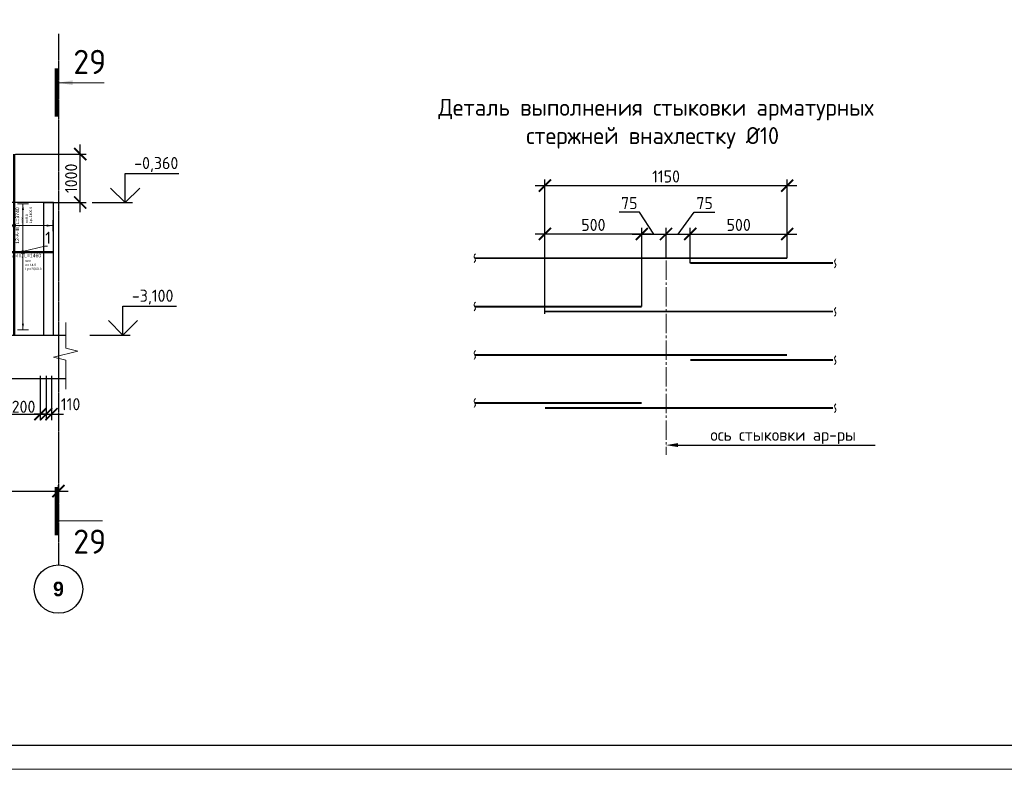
# Model space of a CAD drawing. Header units: millimetres. Extents: x 376598 to 1249954, y -318491 to -22134.
# Tile 127 of 256: x 599772 to 620098, y -168790 to -153305. Entities that reach past the tile are written whole.
import ezdxf
from ezdxf import colors
from ezdxf.entities.mleader import LeaderData, LeaderLine
from ezdxf.enums import TextEntityAlignment as Align
from ezdxf.math import Vec2, Vec3

# ---------------------------------------------------------------- set-up
doc = ezdxf.new("R2010")
doc.units = ezdxf.units.MM
doc.set_wipeout_variables(frame=1)
for name, pattern in [('______5', [1100, 800, -100, 100, -100]), ('HIDDEN2', [4.7625, 3.175, -1.5875]), ('осевая', [50.8, 31.75, -6.35, 6.35, -6.35])]:
    doc.linetypes.add(name, pattern=pattern)
for name, color, linetype, lineweight in [('0.20 __', 4, 'Continuous', 20), ('AF_Stena', 90, 'Continuous', 18), ('Standard', 7, 'Continuous', 25), ('Арматура', 152, 'Continuous', 40), ('АрмСтер', 2, 'Continuous', 50), ('Выноски', 20, 'Continuous', 20), ('Оси', 40, '______5', 18), ('подоснова', 151, 'Continuous', 5), ('РАЗМЕРЫ', 1, 'Continuous', 9), ('ТОНКИЕ', 7, 'Continuous', 9), ('Узлы', 7, 'Continuous', 0)]:
    doc.layers.add(name, color=color, linetype=linetype, lineweight=lineweight)
doc.layers.add('АрмСтер_атрибуты', color=2, linetype='Continuous', lineweight=0, plot=False)
doc.layers.add('ТОЛСТЫЕ_ОСНОВНЫЕ', color=6, linetype='Continuous')
doc.styles.add('Century Gothic', font='GOTHIC.TTF')
doc.styles.add('GOST-2.304_Type-B', font='GOST_Common.ttf')
doc.styles.get("Standard").update_dxf_attribs({"font": 'arial.ttf'})
doc.styles.add('Аннотативный', font='arial.ttf')
doc.styles.add('Украинский', font='isocpeur.ttf', dxfattribs={"oblique": 12})
doc.dimstyles.new('5х', dxfattribs={"dimscale": 100, "dimtxt": 2.5, "dimasz": 2.5, "dimexe": 1.25, "dimexo": 0, "dimtad": 1, "dimdec": 0, "dimlfac": 0.2, "dimtxsty": 'GOST-2.304_Type-B', "dimblk": 'ARCHTICK', "dimcen": 2.5, "dimdle": 2, "dimadec": 0, "dimazin": 2, "dimtfac": 0.75, "dimtdec": 0, "dimtmove": 1, "dimatfit": 3, "dimfxl": 1, "dimtolj": 1, "dimarcsym": 1})
doc.dimstyles.new('СПДС', dxfattribs={"dimscale": 100, "dimtxt": 2.5, "dimasz": 2.5, "dimexe": 1.25, "dimexo": 0, "dimtad": 1, "dimdec": 0, "dimtxsty": 'GOST-2.304_Type-B', "dimblk": 'ARCHTICK', "dimcen": 2.5, "dimdle": 2, "dimadec": 0, "dimazin": 2, "dimtfac": 0.75, "dimtdec": 0, "dimtmove": 1, "dimatfit": 3, "dimfxl": 1, "dimtolj": 1, "dimarcsym": 1})

# ---------------------------------------------------------------- blocks, each defined once
blk = doc.blocks.new('_ArchTick')
at = {"color": 0, "linetype": 'ByBlock', "const_width": 0.15}
blk.add_lwpolyline([(-0.5, -0.5), (0.5, 0.5)], dxfattribs=at)
blk = doc.blocks.new('*D51')
at = {"layer": 'DEFPOINTS', "color": 0, "linetype": 'Continuous', "lineweight": 0, "transparency": 16777216}
for p in [(615615, -156732), (615615, -157675), (610615, -159384)]:
    blk.add_point(p, dxfattribs=at)
at = {"layer": 'РАЗМЕРЫ', "color": 0, "linetype": 'Continuous', "lineweight": -2, "transparency": 16777216}
for p, q in [((610615, -159384), (610615, -156607)), ((615615, -157675), (615615, -156607)), ((610415, -156732), (615815, -156732))]:
    blk.add_line(p, q, dxfattribs=at)
at = {"layer": 'РАЗМЕРЫ', "color": 0, "linetype": 'Continuous', "lineweight": -2, "transparency": 16777216, "xscale": 250, "yscale": 250, "zscale": 250, "rotation": 180}
blk.add_blockref('_ArchTick', (610615, -156732), dxfattribs=at)
at = {"layer": 'РАЗМЕРЫ', "color": 0, "linetype": 'Continuous', "lineweight": -2, "transparency": 16777216, "xscale": 250, "yscale": 250, "zscale": 250}
blk.add_blockref('_ArchTick', (615615, -156732), dxfattribs=at)
at = {"layer": 'РАЗМЕРЫ', "color": 0, "linetype": 'Continuous', "lineweight": 0, "transparency": 16777216, "insert": (613115, -156544), "char_height": 250, "attachment_point": 5, "style": 'GOST-2.304_Type-B'}
blk.add_mtext('\\A1;1150', dxfattribs=at)
blk = doc.blocks.new('*D52')
at = {"layer": 'DEFPOINTS', "color": 0, "linetype": 'Continuous', "lineweight": 0, "transparency": 16777216}
for p in [(610615, -157732), (610615, -158232), (612615, -159232)]:
    blk.add_point(p, dxfattribs=at)
at = {"layer": 'РАЗМЕРЫ', "color": 0, "linetype": 'Continuous', "lineweight": -2, "transparency": 16777216}
for p, q in [((610615, -158232), (610615, -157607)), ((612615, -159232), (612615, -157607)), ((612815, -157732), (610415, -157732))]:
    blk.add_line(p, q, dxfattribs=at)
at = {"layer": 'РАЗМЕРЫ', "color": 0, "linetype": 'Continuous', "lineweight": -2, "transparency": 16777216, "xscale": 250, "yscale": 250, "zscale": 250, "rotation": 180}
blk.add_blockref('_ArchTick', (610615, -157732), dxfattribs=at)
at = {"layer": 'РАЗМЕРЫ', "color": 0, "linetype": 'Continuous', "lineweight": -2, "transparency": 16777216, "xscale": 250, "yscale": 250, "zscale": 250}
blk.add_blockref('_ArchTick', (612615, -157732), dxfattribs=at)
at = {"layer": 'РАЗМЕРЫ', "color": 0, "linetype": 'Continuous', "lineweight": 0, "transparency": 16777216, "insert": (611615, -157544), "char_height": 250, "attachment_point": 5, "style": 'GOST-2.304_Type-B'}
blk.add_mtext('\\A1;500', dxfattribs=at)
blk = doc.blocks.new('*D53')
at = {"layer": 'DEFPOINTS', "color": 0, "linetype": 'Continuous', "lineweight": 0, "transparency": 16777216}
for p in [(615615, -157732), (613615, -158332), (615615, -158232)]:
    blk.add_point(p, dxfattribs=at)
at = {"layer": 'РАЗМЕРЫ', "color": 0, "linetype": 'Continuous', "lineweight": -2, "transparency": 16777216}
for p, q in [((613615, -158332), (613615, -157607)), ((615615, -158232), (615615, -157607)), ((613415, -157732), (615815, -157732))]:
    blk.add_line(p, q, dxfattribs=at)
at = {"layer": 'РАЗМЕРЫ', "color": 0, "linetype": 'Continuous', "lineweight": -2, "transparency": 16777216, "xscale": 250, "yscale": 250, "zscale": 250, "rotation": 180}
blk.add_blockref('_ArchTick', (613615, -157732), dxfattribs=at)
at = {"layer": 'РАЗМЕРЫ', "color": 0, "linetype": 'Continuous', "lineweight": -2, "transparency": 16777216, "xscale": 250, "yscale": 250, "zscale": 250}
blk.add_blockref('_ArchTick', (615615, -157732), dxfattribs=at)
at = {"layer": 'РАЗМЕРЫ', "color": 0, "linetype": 'Continuous', "lineweight": 0, "transparency": 16777216, "insert": (614615, -157544), "char_height": 250, "attachment_point": 5, "style": 'GOST-2.304_Type-B'}
blk.add_mtext('\\A1;500', dxfattribs=at)
blk = doc.blocks.new('*D54')
at = {"layer": 'DEFPOINTS', "color": 0, "linetype": 'Continuous', "lineweight": 0, "transparency": 16777216}
for p in [(613115, -157732), (612615, -158315), (613115, -158232)]:
    blk.add_point(p, dxfattribs=at)
at = {"layer": 'РАЗМЕРЫ', "color": 0, "linetype": 'Continuous', "lineweight": -2, "transparency": 16777216}
for p, q in [((612568, -157282), (612144, -157282)), ((612865, -157732), (612568, -157282)), ((612615, -158315), (612615, -157607)), ((613115, -158232), (613115, -157607)), ((612415, -157732), (613315, -157732))]:
    blk.add_line(p, q, dxfattribs=at)
at = {"layer": 'РАЗМЕРЫ', "color": 0, "linetype": 'Continuous', "lineweight": -2, "transparency": 16777216, "xscale": 250, "yscale": 250, "zscale": 250, "rotation": 180}
blk.add_blockref('_ArchTick', (612615, -157732), dxfattribs=at)
at = {"layer": 'РАЗМЕРЫ', "color": 0, "linetype": 'Continuous', "lineweight": -2, "transparency": 16777216, "xscale": 250, "yscale": 250, "zscale": 250}
blk.add_blockref('_ArchTick', (613115, -157732), dxfattribs=at)
at = {"layer": 'РАЗМЕРЫ', "color": 0, "linetype": 'Continuous', "lineweight": 0, "transparency": 16777216, "insert": (612356, -157094), "char_height": 250, "attachment_point": 5, "style": 'GOST-2.304_Type-B'}
blk.add_mtext('\\A1;75', dxfattribs=at)
blk = doc.blocks.new('*D55')
at = {"layer": 'DEFPOINTS', "color": 0, "linetype": 'Continuous', "lineweight": 0, "transparency": 16777216}
for p in [(613615, -157732), (613115, -158232), (613615, -158315)]:
    blk.add_point(p, dxfattribs=at)
at = {"layer": 'РАЗМЕРЫ', "color": 0, "linetype": 'Continuous', "lineweight": -2, "transparency": 16777216}
for p, q in [((613365, -157732), (613699, -157282)), ((613699, -157282), (614123, -157282)), ((613115, -158232), (613115, -157607)), ((613615, -158315), (613615, -157607)), ((612915, -157732), (613815, -157732))]:
    blk.add_line(p, q, dxfattribs=at)
at = {"layer": 'РАЗМЕРЫ', "color": 0, "linetype": 'Continuous', "lineweight": -2, "transparency": 16777216, "xscale": 250, "yscale": 250, "zscale": 250, "rotation": 180}
blk.add_blockref('_ArchTick', (613115, -157732), dxfattribs=at)
at = {"layer": 'РАЗМЕРЫ', "color": 0, "linetype": 'Continuous', "lineweight": -2, "transparency": 16777216, "xscale": 250, "yscale": 250, "zscale": 250}
blk.add_blockref('_ArchTick', (613615, -157732), dxfattribs=at)
at = {"layer": 'РАЗМЕРЫ', "color": 0, "linetype": 'Continuous', "lineweight": 0, "transparency": 16777216, "insert": (613911, -157094), "char_height": 250, "attachment_point": 5, "style": 'GOST-2.304_Type-B'}
blk.add_mtext('\\A1;75', dxfattribs=at)
blk = doc.blocks.new('*U2962')
at = {"layer": 'ТОЛСТЫЕ_ОСНОВНЫЕ', "color": 6}
blk.add_lwpolyline([(20, 5), (836, 5), (836, 589), (20, 589)], close=True, dxfattribs=at)
at = {"layer": 'ТОНКИЕ'}
blk.add_lwpolyline([(0, 0), (841, 0), (841, 594), (0, 594)], close=True, dxfattribs=at)
blk = doc.blocks.new('*D945')
at = {"layer": 'DEFPOINTS', "color": 0, "lineweight": 0, "transparency": 16777216}
for p in [(599198, -160663, -360), (600198, -160663, -360), (600198, -161454)]:
    blk.add_point(p, dxfattribs=at)
at = {"layer": 'РАЗМЕРЫ', "color": 0, "lineweight": -2, "transparency": 16777216}
for p, q in [((599198, -160663), (599198, -161579)), ((600198, -160663), (600198, -161579)), ((598998, -161454), (600398, -161454))]:
    blk.add_line(p, q, dxfattribs=at)
at = {"layer": 'РАЗМЕРЫ', "color": 0, "lineweight": -2, "transparency": 16777216, "xscale": 250, "yscale": 250, "zscale": 250, "rotation": 180}
blk.add_blockref('_ArchTick', (599198, -161454), dxfattribs=at)
at = {"layer": 'РАЗМЕРЫ', "color": 0, "lineweight": -2, "transparency": 16777216, "xscale": 250, "yscale": 250, "zscale": 250}
blk.add_blockref('_ArchTick', (600198, -161454), dxfattribs=at)
at = {"layer": 'РАЗМЕРЫ', "color": 0, "lineweight": 0, "transparency": 16777216, "insert": (599698, -161300), "char_height": 250, "attachment_point": 5, "style": 'GOST-2.304_Type-B'}
blk.add_mtext('\\A1;5х200', dxfattribs=at)
blk = doc.blocks.new('*D946')
at = {"layer": 'DEFPOINTS', "color": 0, "lineweight": 0, "transparency": 16777216}
for p in [(600318, -160663, -360), (600428, -160663, -360), (600428, -161454)]:
    blk.add_point(p, dxfattribs=at)
at = {"layer": 'РАЗМЕРЫ', "color": 0, "lineweight": -2, "transparency": 16777216}
for p, q in [((600318, -160663), (600318, -161579)), ((600428, -160663), (600428, -161579)), ((600318, -161454), (600068, -161454)), ((600318, -161454), (600428, -161454)), ((600428, -161454), (600678, -161454))]:
    blk.add_line(p, q, dxfattribs=at)
at = {"layer": 'РАЗМЕРЫ', "color": 0, "lineweight": -2, "transparency": 16777216, "xscale": 250, "yscale": 250, "zscale": 250}
blk.add_blockref('_ArchTick', (600318, -161454), dxfattribs=at)
at = {"layer": 'РАЗМЕРЫ', "color": 0, "lineweight": -2, "transparency": 16777216, "xscale": 250, "yscale": 250, "zscale": 250, "rotation": 180}
blk.add_blockref('_ArchTick', (600428, -161454), dxfattribs=at)
at = {"layer": 'РАЗМЕРЫ', "color": 0, "lineweight": 0, "transparency": 16777216, "insert": (600823, -161248), "char_height": 250, "attachment_point": 5, "style": 'GOST-2.304_Type-B'}
blk.add_mtext('\\A1;110', dxfattribs=at)
blk = doc.blocks.new('*U954')
at = {"layer": 'РАЗМЕРЫ'}
for p, q in [((112, 600), (-112, 600)), ((112, -800), (-112, -800))]:
    blk.add_line(p, q, dxfattribs=at)
at = {"layer": 'РАЗМЕРЫ', "ltscale": 15}
blk.add_line((0, -800), (0, 600), dxfattribs=at)
at = {"layer": 'РАЗМЕРЫ'}
for points in [[(0, 600), (21, 475), (-21, 475)], [(0, -800), (21, -675), (-21, -675)]]:
    blk.add_solid(points, dxfattribs=at)
at = {"layer": 'АрмСтер_атрибуты', "color": 215, "ltscale": 15, "style": 'Аннотативный'}
for s, p in [('шаг', (51, -194)), ('Lр=', (50, -368)), ('n=', (51, -285))]:
    blk.add_text(s, height=50, dxfattribs=at).set_placement(p)
at = {"layer": 'АрмСтер_атрибуты', "color": 215, "style": 'Аннотативный'}
for tag, p, flags in [('ШАГ', (191, -194), 10), ('КОЛ', (138, -285), 8), ('ШИРИНА', (173, -368), 8)]:
    blk.add_attdef(tag, p, '', height=50, dxfattribs=dict(at, flags=flags))
at = {"layer": 'АрмСтер_атрибуты', "flags": 9}
for tag, p in [('МАССА', (-3069, -410)), ('ОБОЗНАЧЕНИЕ', (-3069, -524))]:
    blk.add_attdef(tag, p, '', height=75, dxfattribs=at)
at = {"linetype": 'Continuous', "lineweight": 0}
blk.add_wipeout([(35, 0), (28, 21), (11, 33), (-11, 33), (-28, 21), (-35, 0), (-28, -21), (-11, -33), (11, -33), (28, -21)], dxfattribs=at)
at = {"color": 0, "linetype": 'ByBlock', "lineweight": -2, "ltscale": 100}
blk.add_line((-2263, 0), (1477, 0), dxfattribs=at)
at = {"layer": 'РАЗМЕРЫ'}
blk.add_circle((0, 0), 35, dxfattribs=at)
at = {"layer": 'АрмСтер_атрибуты', "style": 'Аннотативный', "flags": 8}
blk.add_attdef('ПОЗ', (110, 30), '', height=75, dxfattribs=at)
blk.add_attdef('НАИМЕНОВАНИЕ', text='', height=75, dxfattribs=at).set_placement((0, -29), align=Align.TOP_CENTER)
blk = doc.blocks.new('*D953')
at = {"layer": 'DEFPOINTS', "color": 0, "lineweight": 0, "transparency": 16777216}
for p in [(599687, -156082), (601021, -156082), (600278, -157082)]:
    blk.add_point(p, dxfattribs=at)
at = {"layer": 'РАЗМЕРЫ', "color": 0, "lineweight": -2, "transparency": 16777216}
for p, q in [((601021, -157282), (601021, -155882)), ((599687, -156082), (601146, -156082)), ((600278, -157082), (601146, -157082))]:
    blk.add_line(p, q, dxfattribs=at)
at = {"layer": 'РАЗМЕРЫ', "color": 0, "lineweight": -2, "transparency": 16777216, "xscale": 250, "yscale": 250, "zscale": 250}
for p, rotation in [((601021, -156082), 90), ((601021, -157082), 270)]:
    blk.add_blockref('_ArchTick', p, dxfattribs=dict(at, rotation=rotation))
at = {"layer": 'РАЗМЕРЫ', "color": 0, "lineweight": 0, "transparency": 16777216, "insert": (600834, -156582), "char_height": 250, "attachment_point": 5, "rotation": 90, "style": 'GOST-2.304_Type-B'}
blk.add_mtext('\\A1;1000', dxfattribs=at)
blk = doc.blocks.new('*U961')
at = {"layer": 'РАЗМЕРЫ'}
for p, q in [((112, 1000), (-112, 1000)), ((112, -1600), (-112, -1600))]:
    blk.add_line(p, q, dxfattribs=at)
at = {"layer": 'РАЗМЕРЫ', "ltscale": 15}
blk.add_line((0, -1600), (0, 1000), dxfattribs=at)
at = {"layer": 'РАЗМЕРЫ'}
for points in [[(0, 1000), (21, 875), (-21, 875)], [(0, -1600), (21, -1475), (-21, -1475)]]:
    blk.add_solid(points, dxfattribs=at)
at = {"layer": 'АрмСтер_атрибуты', "color": 215, "ltscale": 15, "style": 'Аннотативный'}
for s, p in [('шаг', (51, -194)), ('Lр=', (50, -368)), ('n=', (51, -285))]:
    blk.add_text(s, height=50, dxfattribs=at).set_placement(p)
at = {"layer": 'АрмСтер_атрибуты', "flags": 9}
for tag, p in [('ОБОЗНАЧЕНИЕ', (-928, 4676)), ('МАССА', (-928, 4790))]:
    blk.add_attdef(tag, p, '', height=75, dxfattribs=at)
at = {"layer": 'АрмСтер_атрибуты', "color": 215, "style": 'Аннотативный'}
for tag, p, flags in [('ШАГ', (191, -194), 10), ('КОЛ', (138, -285), 8), ('ШИРИНА', (173, -368), 8)]:
    blk.add_attdef(tag, p, '', height=50, dxfattribs=dict(at, flags=flags))
at = {"linetype": 'Continuous', "lineweight": 0}
blk.add_wipeout([(35, 0), (28, 21), (11, 33), (-11, 33), (-28, 21), (-35, 0), (-28, -21), (-11, -33), (11, -33), (28, -21)], dxfattribs=at)
at = {"color": 0, "linetype": 'ByBlock', "lineweight": -2, "ltscale": 100}
blk.add_line((-842, 0), (618, 0), dxfattribs=at)
at = {"layer": 'РАЗМЕРЫ'}
blk.add_circle((0, 0), 35, dxfattribs=at)
at = {"layer": 'АрмСтер_атрибуты', "style": 'Аннотативный', "flags": 8}
blk.add_attdef('ПОЗ', (110, 30), '', height=75, dxfattribs=at)
blk.add_attdef('НАИМЕНОВАНИЕ', text='', height=75, dxfattribs=at).set_placement((0, -29), align=Align.TOP_CENTER)
blk = doc.blocks.new('NSY101')
at = {"color": 0, "linetype": 'ByBlock', "lineweight": -2}
blk.add_circle((0, 0), 50, dxfattribs=at)
blk = doc.blocks.new('*D1275')
at = {"layer": 'DEFPOINTS', "color": 0, "lineweight": 0, "transparency": 16777216}
for p in [(600573, -163043), (594873, -163304), (600573, -163323)]:
    blk.add_point(p, dxfattribs=at)
at = {"layer": 'РАЗМЕРЫ', "color": 0, "lineweight": -2, "transparency": 16777216}
for p, q in [((594873, -163304), (594873, -162918)), ((600573, -163323), (600573, -162918)), ((594673, -163043), (600773, -163043))]:
    blk.add_line(p, q, dxfattribs=at)
at = {"layer": 'РАЗМЕРЫ', "color": 0, "lineweight": -2, "transparency": 16777216, "xscale": 250, "yscale": 250, "zscale": 250, "rotation": 180}
blk.add_blockref('_ArchTick', (594873, -163043), dxfattribs=at)
at = {"layer": 'РАЗМЕРЫ', "color": 0, "lineweight": -2, "transparency": 16777216, "xscale": 250, "yscale": 250, "zscale": 250}
blk.add_blockref('_ArchTick', (600573, -163043), dxfattribs=at)
at = {"layer": 'РАЗМЕРЫ', "color": 0, "lineweight": 0, "transparency": 16777216, "insert": (597723, -162855), "char_height": 250, "attachment_point": 5, "style": 'GOST-2.304_Type-B'}
blk.add_mtext('\\A1;5700', dxfattribs=at)
blk = doc.blocks.new('_None')

msp = doc.modelspace()

# ---------------------------------------------------------------- linework, layer by layer
at = {"color": 0, "linetype": 'HIDDEN2', "transparency": 33554687}
msp.add_line((600272.5, -159821.9), (600272.5, -157081.9), dxfattribs=at)
at = {"color": 7, "linetype": 'Continuous', "lineweight": 25, "transparency": 33554687}
for p, q in [((592589.3, -159821.9), (600722.5, -159821.9)), ((600722.5, -160727), (592589.3, -160727))]:
    msp.add_line(p, q, dxfattribs=at)
for points in [[(601949.9, -156481.9), (603055.2, -156481.9)], [(601949.9, -157081.9), (601949.9, -156481.9)], [(602249.9, -156781.9), (601949.9, -157081.9), (601649.9, -156781.9)], [(601265.3, -157081.9), (602099.9, -157081.9)], [(601902.2, -159221.9), (603007.5, -159221.9)], [(601902.2, -159821.9), (601902.2, -159221.9)], [(602202.2, -159521.9), (601902.2, -159821.9), (601602.2, -159521.9)], [(601217.7, -159821.9), (602052.2, -159821.9)]]:
    msp.add_lwpolyline(points)
at = {"layer": '0.20 __', "color": 2}
for points in [[(609179, -158141.5), (609151.5, -158186.5), (609179, -158276.5), (609151.5, -158321.5)], [(616621, -158248), (616593.5, -158293), (616621, -158383), (616593.5, -158428)], [(609179, -159141.5), (609151.5, -159186.5), (609179, -159276.5), (609151.5, -159321.5)], [(616621, -159248), (616593.5, -159293), (616621, -159383), (616593.5, -159428)], [(609179, -160141.5), (609151.5, -160186.5), (609179, -160276.5), (609151.5, -160321.5)], [(616621, -160248), (616593.5, -160293), (616621, -160383), (616593.5, -160428)], [(609179, -161133.1), (609151.5, -161178.1), (609179, -161268.1), (609151.5, -161313.1)], [(616621, -161239.6), (616593.5, -161284.6), (616621, -161374.6), (616593.5, -161419.6)]]:
    msp.add_spline(points, degree=3, dxfattribs=at)
at = {"layer": 'AF_Stena', "lineweight": 20}
for points in [[(600722.5, -160034.9), (600722.5, -159563)], [(600972.5, -160152.4), (600472.5, -160277.4)], [(600722.5, -160034.9), (600722.5, -160089.9)], [(600722.5, -160089.9), (600972.5, -160152.4)], [(600472.5, -160277.4), (600722.5, -160339.9)], [(600722.5, -160339.9), (600722.5, -160394.9)], [(600722.5, -160394.9), (600722.5, -160939)]]:
    msp.add_lwpolyline(points, dxfattribs=at)
at = {"layer": 'Standard', "color": 7, "linetype": 'Continuous', "lineweight": 25, "transparency": 33554687}
for p, q in [((600472.5, -157081.9), (597463.8, -157081.9)), ((600472.5, -159821.9), (600472.5, -157081.9))]:
    msp.add_line(p, q, dxfattribs=at)
at = {"layer": 'Арматура', "const_width": 40}
for points in [[(609165.2, -158231.5), (615614.6, -158231.5)], [(613614.6, -158332.5), (616560.5, -158332.5)], [(609165.2, -159231.5), (612614.6, -159231.5)], [(610614.6, -159332.5), (616560.5, -159332.5)], [(609165.2, -160231.5), (615614.6, -160231.5)], [(613614.6, -160332.5), (616560.5, -160332.5)], [(609165.2, -161223.1), (612614.6, -161223.1)], [(610614.6, -161324.1), (616560.5, -161324.1)]]:
    msp.add_lwpolyline(points, dxfattribs=at)
at = {"layer": 'Оси', "color": 16, "linetype": 'осевая', "lineweight": 25, "transparency": 33554687}
msp.add_line((600572.8, -153598.6), (600572.8, -164566.5), dxfattribs=at)
at = {"layer": 'Оси', "lineweight": 0, "ltscale": 0.5}
msp.add_line((613114.6, -157731.5), (613114.6, -162291), dxfattribs=at)
at = {"layer": 'Узлы', "color": 1, "linetype": 'Continuous', "lineweight": 0}
for p, q in [((600567.3, -154607.2), (601517.3, -154607.2)), ((600532.3, -163655.7), (601482.3, -163655.7))]:
    msp.add_line(p, q, dxfattribs=at)
at = {"layer": 'Узлы', "color": 1, "linetype": 'Continuous', "lineweight": 0, "const_width": 70}
for points in [[(600532.3, -154307.2), (600532.3, -155307.2)], [(600532.3, -163955.7), (600532.3, -162955.7)]]:
    msp.add_lwpolyline(points, dxfattribs=at)
at = {"layer": 'Узлы', "color": 1, "linetype": 'Continuous', "lineweight": 0}
msp.add_solid([(600567.3, -154607.2), (600867.8, -154657.4), (600867.8, -154556.9)], dxfattribs=at)

# ---------------------------------------------------------------- block references
at = {"xscale": 100, "yscale": 100, "zscale": 100}
msp.add_blockref('*U2962', (577095.4, -168789.7, 3100), dxfattribs=at)
at = {"layer": 'Оси', "color": 16, "linetype": 'Continuous', "lineweight": 25, "transparency": 33554687, "xscale": 9.999999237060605, "yscale": 9.999999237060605, "zscale": 9.999999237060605}
msp.add_blockref('NSY101', (600572.8, -165066.5), dxfattribs=at)

# ---------------------------------------------------------------- texts
at = {"style": 'GOST-2.304_Type-B'}
for s, p in [('-0,360', (602135.8, -156391.9)), ('-3,100', (602088.2, -159131.9))]:
    msp.add_text(s, height=250, dxfattribs=at).set_placement(p)
at = {"layer": 'Оси', "color": 16, "linetype": 'Continuous', "lineweight": 25, "transparency": 33554687, "insert": (600572.8, -165066.5), "char_height": 300, "width": 385, "attachment_point": 5, "style": 'Century Gothic'}
msp.add_mtext('\\A1;{\\fCentury Gothic|i0|b1;\\H300.000000;\\W1.000000;\\C16;9}\\P', dxfattribs=at)
at = {"layer": 'Узлы', "color": 1, "linetype": 'Continuous', "lineweight": 0, "char_height": 500, "attachment_point": 5, "style": 'GOST-2.304_Type-B'}
for insert in [(601217.3, -154177.2), (601217.3, -164085.7)]:
    msp.add_mtext_dynamic_manual_height_columns('29', width=723.88, gutter_width=25, heights=[0], dxfattribs=dict(at, insert=insert))
at = {"layer": 'Узлы', "color": 80, "linetype": 'Continuous', "lineweight": 0, "width": 10464.96, "attachment_point": 5, "style": 'GOST-2.304_Type-B'}
for s, insert, char_height in [('\\pxi0.391,qc;Деталь выполнения стыковки арматурных стержней внахлестку %%C10', (612838.4, -155454.8), 350), ('ось стыковки ар-ры', (615533.3, -161912.8), 250)]:
    msp.add_mtext(s, dxfattribs=dict(at, insert=insert, char_height=char_height))

# ---------------------------------------------------------------- dimensions: what is measured, and where the dimension line sits
at = {"layer": 'РАЗМЕРЫ', "linetype": 'Continuous', "lineweight": 0}
dim = msp.add_linear_dim(base=(615614.6, -156731.5), p1=(610614.6, -159383.8), p2=(615614.6, -157675.1), text='1150', dimstyle='5х', dxfattribs=at)
dim.commit()
dim.dimension.update_dxf_attribs({"geometry": '*D51', "text_midpoint": (613114.6, -156544)})
for base, p1, p2, text, picture, middle in [((613114.6, -157731.5), (612614.6, -158315.4), (613114.6, -158231.5), '75', '*D54', (612505.8, -157281.5)), ((613614.6, -157731.5), (613114.6, -158231.5), (613614.6, -158315.4), '75', '*D55', (613761.8, -157281.5)), ((610614.6, -157731.5), (612614.6, -159231.5), (610614.6, -158231.5), '500', '*D52', (611614.6, -157731.5)), ((615614.6, -157731.5), (613614.6, -158332.5), (615614.6, -158231.5), '500', '*D53', (614614.6, -157731.5))]:
    dim = msp.add_linear_dim(base=base, p1=p1, p2=p2, text=text, dimstyle='5х', dxfattribs=at)
    dim.commit()
    dim.dimension.update_dxf_attribs({"geometry": picture, "text_midpoint": middle, "dimtype": 160})
at = {"layer": 'РАЗМЕРЫ', "lineweight": 0}
dim = msp.add_linear_dim(base=(600197.5, -161453.7, 360), p1=(599197.5, -160663.2), p2=(600197.5, -160663.2), text='5х200', dimstyle='СПДС', dxfattribs=at)
dim.commit()
dim.dimension.update_dxf_attribs({"geometry": '*D945', "text_midpoint": (599697.7, -161487.1, 360), "dimtype": 160})
dim = msp.add_linear_dim(base=(600427.9, -161453.7, 360), p1=(600317.5, -160663.2), p2=(600427.9, -160663.2), dimstyle='СПДС', dxfattribs=at)
dim.commit()
dim.dimension.update_dxf_attribs({"geometry": '*D946', "text_midpoint": (600823.4, -161435.2, 360), "dimtype": 160})
at = {"layer": 'РАЗМЕРЫ', "color": 1, "lineweight": 0}
dim = msp.add_linear_dim(base=(600572.8, -163043), p1=(594872.8, -163303.6), p2=(600572.8, -163322.8), dimstyle='СПДС', dxfattribs=at)
dim.commit()
dim.dimension.update_dxf_attribs({"geometry": '*D1275', "text_midpoint": (597722.8, -162855.5)})

# ---------------------------------------------------------------- leaders
at = {"layer": 'Выноски', "ltscale": 0.1}
ml = msp.add_multileader_mtext('Standard', dxfattribs=at)
ml.set_content('', color=256, style='Украинский')
ml.set_leader_properties()
ml.build(insert=Vec2(0, 0))
ml.multileader.update_dxf_attribs({"text_right_attachment_type": 6, "arrow_head_size": 250})
ctx = ml.context
ctx.base_point, ctx.char_height, ctx.arrow_head_size, ctx.landing_gap_size, ctx.plane_origin = Vec3(617433.8, -162092.6), 0.18, 250, 0.09, Vec3(614854.6, -165244.4)
ctx.right_attachment = 6
notes = []
notes.append((ctx, [(1, (1, 1, 0), (613864.6, -162092.6), (1, 0), 3569.2, [(0, [(613114.6, -162092.6)], 0, [])])]))
ctx.mtext.insert, ctx.mtext.flow_direction = Vec3(617433.9, -162092.5), 5
for ctx, leaders in notes:
    for number, flags, end, landing, length, lines in leaders:
        leader = LeaderData()
        leader.index, (leader.has_last_leader_line, leader.has_dogleg_vector, leader.attachment_direction) = number, flags
        leader.last_leader_point, leader.dogleg_vector, leader.dogleg_length = Vec3(end), Vec3(landing), length
        for number, points, colour, breaks in lines:
            line = LeaderLine()
            line.index, line.vertices, line.color, line.breaks = number, Vec3.list(points), colors.encode_raw_color(colour), breaks
            leader.lines.append(line)
        ctx.leaders.append(leader)

# ---------------------------------------------------------------- next in the draw order: block references
at = {"layer": 'АрмСтер', "ltscale": 15}
ref = msp.add_blockref('*U954', (599656.1, -157558.7), dxfattribs=dict(at, rotation=90))
ref.add_attrib('НАИМЕНОВАНИЕ', '12-A-III, L=3740', dxfattribs={"layer": 'АрмСтер_атрибуты', "height": 75, "rotation": 90, "style": 'Аннотативный', "flags": 8}).set_placement((599685.4, -157558.7), align=Align.TOP_CENTER)
ref.add_attrib('КОЛ', '8.0', (599941.2, -157420.6), dxfattribs={"layer": 'АрмСтер_атрибуты', "color": 215, "height": 50, "rotation": 90, "style": 'Аннотативный', "flags": 8})
ref.add_attrib('ШИРИНА', '1400.0', (600023.9, -157385.8), dxfattribs={"layer": 'АрмСтер_атрибуты', "color": 215, "height": 50, "rotation": 90, "style": 'Аннотативный', "flags": 8})

# ---------------------------------------------------------------- next in the draw order: dimensions: what is measured, and where the dimension line sits
at = {"layer": 'РАЗМЕРЫ', "color": 4, "lineweight": 0}
dim = msp.add_linear_dim(base=(601021.1, -156081.9), p1=(600277.8, -157081.9), p2=(599687, -156081.9), angle=90, dimstyle='СПДС', dxfattribs=at)
dim.commit()
dim.dimension.update_dxf_attribs({"geometry": '*D953', "text_midpoint": (600833.6, -156581.9)})

# ---------------------------------------------------------------- next in the draw order: block references
at = {"layer": 'АрмСтер', "ltscale": 15}
ref = msp.add_blockref('*U961', (599838.7, -158110.6), dxfattribs=at)
ref.add_attrib('НАИМЕНОВАНИЕ', '12-A-III, L=1460', dxfattribs={"layer": 'АрмСтер_атрибуты', "height": 75, "style": 'Аннотативный', "flags": 8}).set_placement((599838.7, -158140), align=Align.TOP_CENTER)
ref.add_attrib('КОЛ', '14.0', (599976.7, -158395.8), dxfattribs={"layer": 'АрмСтер_атрибуты', "color": 215, "height": 50, "style": 'Аннотативный', "flags": 8})
ref.add_attrib('ШИРИНА', '2600.0', (600011.6, -158478.4), dxfattribs={"layer": 'АрмСтер_атрибуты', "color": 215, "height": 50, "style": 'Аннотативный', "flags": 8})

# ---------------------------------------------------------------- next in the draw order: leaders
at = {"layer": 'подоснова'}
ml = msp.add_multileader_mtext('Standard', dxfattribs=at)
ml.set_content('1', color=256, style='GOST-2.304_Type-B')
ml.set_leader_properties(color=256, linetype='ByLayer', lineweight=15)
ml.set_arrow_properties(name='NONE')
ml.build(insert=Vec2(0, 0))
ml.multileader.update_dxf_attribs({"text_left_attachment_type": 6, "text_right_attachment_type": 6, "dogleg_length": 10, "arrow_head_size": 18})
ctx = ml.context
ctx.base_point, ctx.char_height, ctx.arrow_head_size, ctx.landing_gap_size, ctx.plane_origin = Vec3(600300.1, -157985.9, 720), 250, 18, 20, Vec3(599305.6, -156222.8, 720)
ctx.left_attachment, ctx.right_attachment, ctx.text_align_type = 6, 6, 1
notes = []
notes.append((ctx, [(0, (1, 1, 0), (600290.1, -157985.9, 720), (1, 0), 10, [(0, [(599826.6, -158094, 720)], 0, [])])]))
ctx.mtext.insert, ctx.mtext.width, ctx.mtext.alignment, ctx.mtext.flow_direction = Vec3(600357.6, -157685.9, 720), 22.898, 2, 5
for ctx, leaders in notes:
    for number, flags, end, landing, length, lines in leaders:
        leader = LeaderData()
        leader.index, (leader.has_last_leader_line, leader.has_dogleg_vector, leader.attachment_direction) = number, flags
        leader.last_leader_point, leader.dogleg_vector, leader.dogleg_length = Vec3(end), Vec3(landing), length
        for number, points, colour, breaks in lines:
            line = LeaderLine()
            line.index, line.vertices, line.color, line.breaks = number, Vec3.list(points), colors.encode_raw_color(colour), breaks
            leader.lines.append(line)
        ctx.leaders.append(leader)

doc.saveas('drawing.dxf')
